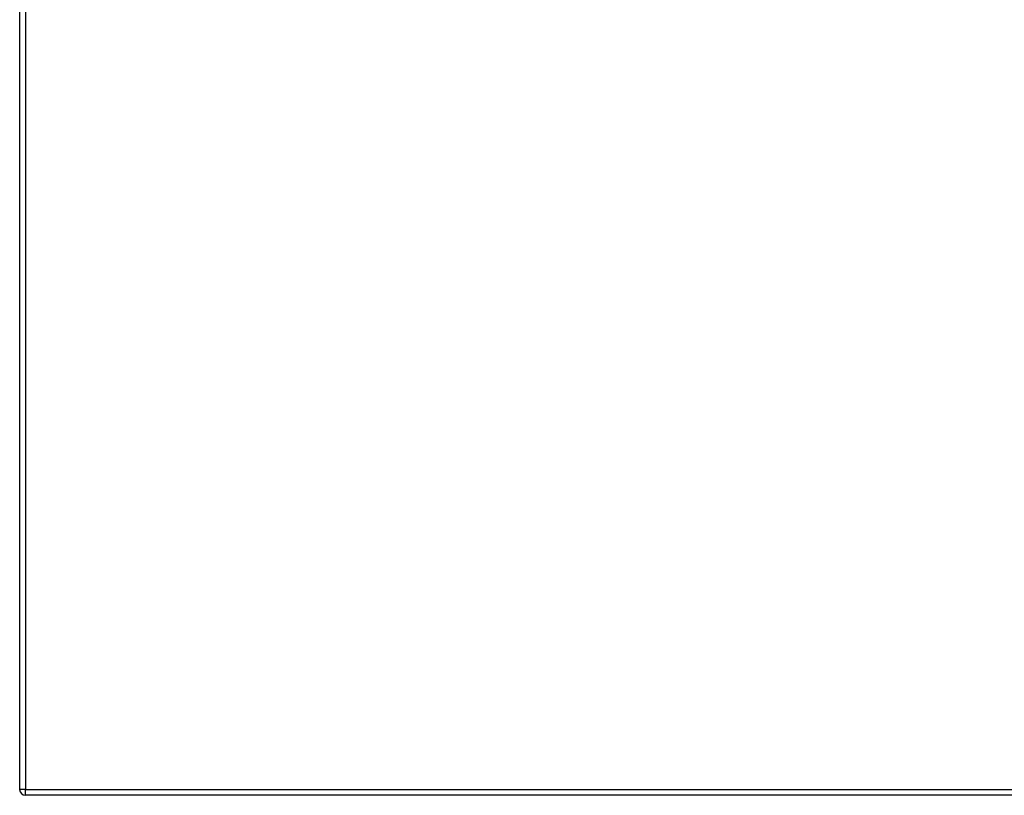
# Model space of a CAD drawing. Header units: inches. Extents: x 19 to 626, y 56 to 294.
# Tile 195 of 256: x 268 to 285, y 166 to 180. Entities that reach past the tile are written whole.
import ezdxf

# ---------------------------------------------------------------- set-up
doc = ezdxf.new("R2010")
doc.units = ezdxf.units.IN
doc.header["$MEASUREMENT"] = 0
doc.layers.add('Visible Edges(ANSI)', color=7, linetype='Continuous', lineweight=25)
doc.layers.add('Visible Tangent Edges(ANSI)', color=7, linetype='Continuous', lineweight=25)

msp = doc.modelspace()

# ---------------------------------------------------------------- linework, layer by layer
at = {"layer": 'Visible Edges(ANSI)'}
for p, q in [((268.192, 192.889), (268.192, 166.169)), ((333.896, 166.07), (268.291, 166.07))]:
    msp.add_line(p, q, dxfattribs=at)
msp.add_arc((268.291, 166.169), 0.099, 180, 270, dxfattribs=at)
at = {"layer": 'Visible Tangent Edges(ANSI)'}
for p, q in [((268.291, 192.889), (268.291, 166.169)), ((268.291, 166.169), (268.192, 166.169)), ((268.291, 166.07), (268.291, 166.169)), ((268.291, 166.169), (333.896, 166.169))]:
    msp.add_line(p, q, dxfattribs=at)

doc.saveas('drawing.dxf')
